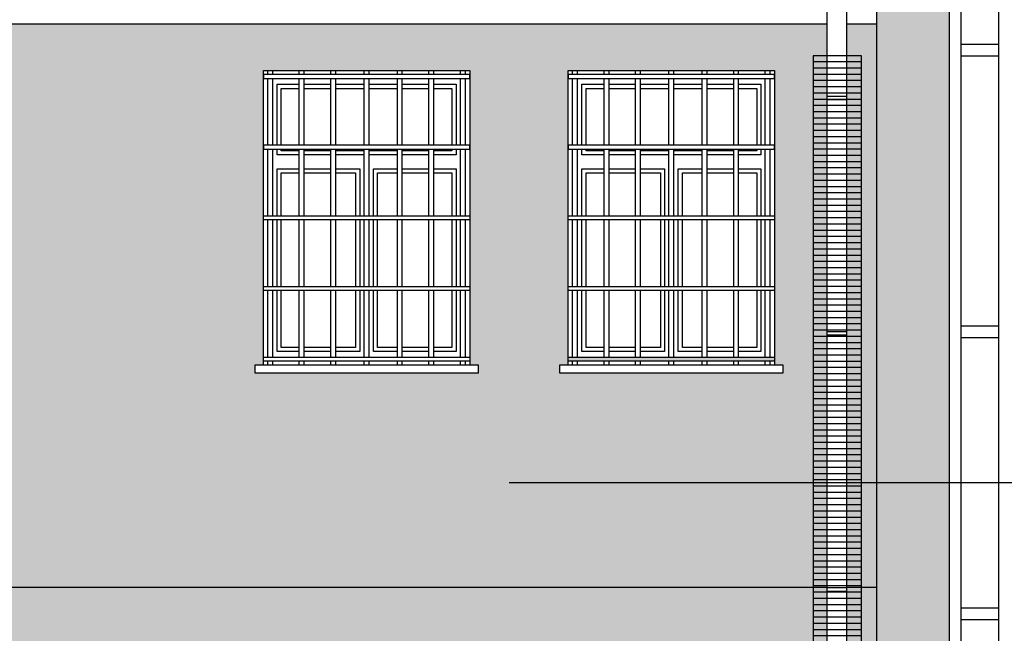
# Model space of a CAD drawing. Header units: millimetres. Extents: x 50026 to 146998, y 1038179 to 1573505.
# Tile 21 of 122: x 52964 to 53465, y 1046590 to 1046902. Entities that reach past the tile are written whole.
import ezdxf

# ---------------------------------------------------------------- set-up
doc = ezdxf.new("R2010")
doc.units = ezdxf.units.MM
doc.header["$LTSCALE"] = 0.025
doc.linetypes.add('CONTINU', pattern=[0])
for name, color, linetype in [('1', 7, 'Continuous'), ('NAPISY', 2, 'Continuous'), ('szrafy', 8, 'Continuous'), ('ściany', 5, 'Continuous')]:
    doc.layers.add(name, color=color, linetype=linetype)

# ---------------------------------------------------------------- blocks, each defined once
blk = doc.blocks.new('4')
at = {"layer": 'ściany'}
h = blk.add_hatch(color=254, dxfattribs=at)
h.dxf.hatch_style = 1
h.paths.add_polyline_path([(53437.23, 1047043.56), (53400.23, 1047043.56), (53400.23, 1045832.03), (53437.23, 1045832.03)])
h = blk.add_hatch(color=253, dxfattribs=at)
h.dxf.hatch_style = 1
h.paths.add_polyline_path([(53374.84, 1046899.86), (50772.62, 1046899.86), (50772.62, 1046876.35), (50800.23, 1046876.35), (50905.23, 1046876.35), (50905.23, 1046726.35), (50909.63, 1046726.35), (50909.63, 1046722.45), (50795.83, 1046722.45), (50795.83, 1046726.35), (50800.23, 1046726.35), (50800.23, 1046876.35), (50772.62, 1046876.35), (50772.62, 1046613.25), (53374.84, 1046613.25)])
h.paths.add_polyline_path([(52109.83, 1046726.35), (52114.23, 1046726.35), (52114.23, 1046876.35), (52219.23, 1046876.35), (52219.23, 1046726.35), (52223.63, 1046726.35), (52223.63, 1046722.45), (52109.83, 1046722.45)], flags=16)
h.paths.add_polyline_path([(52114.23, 1046730.41), (52219.23, 1046730.41), (52219.23, 1046728.44), (52114.23, 1046728.44)], flags=16)
h.paths.add_polyline_path([(51828.63, 1046726.35), (51828.63, 1046722.45), (51714.83, 1046722.45), (51714.83, 1046726.35), (51719.23, 1046726.35), (51719.23, 1046876.35), (51824.23, 1046876.35), (51824.23, 1046726.35)], flags=16)
h.paths.add_polyline_path([(51824.23, 1046730.41), (51824.23, 1046728.44), (51719.23, 1046728.44), (51719.23, 1046730.41)], flags=0)
h.paths.add_polyline_path([(52314.83, 1046726.35), (52319.23, 1046726.35), (52319.23, 1046876.35), (52424.23, 1046876.35), (52424.23, 1046726.35), (52428.63, 1046726.35), (52428.63, 1046722.45), (52314.83, 1046722.45)], flags=16)
h.paths.add_polyline_path([(52319.23, 1046730.41), (52424.23, 1046730.41), (52424.23, 1046728.44), (52319.23, 1046728.44)], flags=0)
h.paths.add_polyline_path([(51608.63, 1046726.35), (51608.63, 1046722.45), (51494.83, 1046722.45), (51494.83, 1046726.35), (51499.23, 1046726.35), (51499.23, 1046876.35), (51604.23, 1046876.35), (51604.23, 1046726.35)], flags=16)
h.paths.add_polyline_path([(51604.23, 1046730.41), (51604.23, 1046728.44), (51499.23, 1046728.44), (51499.23, 1046730.41)], flags=0)
h.paths.add_polyline_path([(52519.83, 1046726.35), (52524.23, 1046726.35), (52524.23, 1046876.35), (52629.23, 1046876.35), (52629.23, 1046726.35), (52633.63, 1046726.35), (52633.63, 1046722.45), (52519.83, 1046722.45)], flags=16)
h.paths.add_polyline_path([(52524.23, 1046730.41), (52629.23, 1046730.41), (52629.23, 1046728.44), (52524.23, 1046728.44)], flags=16)
h.paths.add_polyline_path([(51403.63, 1046726.35), (51403.63, 1046722.45), (51289.83, 1046722.45), (51289.83, 1046726.35), (51294.23, 1046726.35), (51294.23, 1046876.35), (51399.23, 1046876.35), (51399.23, 1046726.35)], flags=16)
h.paths.add_polyline_path([(51399.23, 1046730.41), (51399.23, 1046728.44), (51294.23, 1046728.44), (51294.23, 1046730.41)], flags=0)
h.paths.add_polyline_path([(52724.83, 1046726.35), (52729.23, 1046726.35), (52729.23, 1046876.35), (52834.23, 1046876.35), (52834.23, 1046726.35), (52838.63, 1046726.35), (52838.63, 1046722.45), (52724.83, 1046722.45)], flags=16)
h.paths.add_polyline_path([(52729.23, 1046730.41), (52834.23, 1046730.41), (52834.23, 1046728.44), (52729.23, 1046728.44)], flags=0)
h.paths.add_polyline_path([(51064.63, 1046726.35), (51064.63, 1046722.45), (50950.83, 1046722.45), (50950.83, 1046726.35), (50955.23, 1046726.35), (50955.23, 1046876.35), (51060.23, 1046876.35), (51060.23, 1046726.35)], flags=16)
h.paths.add_polyline_path([(51060.23, 1046730.41), (51060.23, 1046728.44), (50955.23, 1046728.44), (50955.23, 1046730.41)], flags=0)
h.paths.add_polyline_path([(53083.83, 1046726.35), (53088.23, 1046726.35), (53088.23, 1046876.35), (53193.23, 1046876.35), (53193.23, 1046726.35), (53197.63, 1046726.35), (53197.63, 1046722.45), (53083.83, 1046722.45)], flags=16)
h.paths.add_polyline_path([(53088.23, 1046730.41), (53193.23, 1046730.41), (53193.23, 1046728.44), (53088.23, 1046728.44)], flags=0)
h.paths.add_polyline_path([(53238.83, 1046726.35), (53243.23, 1046726.35), (53243.23, 1046876.35), (53348.23, 1046876.35), (53348.23, 1046726.35), (53352.63, 1046726.35), (53352.63, 1046722.45), (53238.83, 1046722.45)], flags=16)
h.paths.add_polyline_path([(53243.23, 1046730.41), (53348.23, 1046730.41), (53348.23, 1046728.44), (53243.23, 1046728.44)], flags=16)
h = blk.add_hatch(color=253, dxfattribs=at)
h.dxf.hatch_style = 1
h.paths.add_polyline_path([(53400.23, 1046899.86), (53384.84, 1046899.86), (53384.84, 1046613.25), (53400.23, 1046613.25)])
h.paths.add_polyline_path([(53400.23, 1046583.25), (53384.84, 1046583.25), (53384.84, 1046248.25), (53400.23, 1046248.25)])
h.paths.add_polyline_path([(53400.23, 1046218.25), (53384.84, 1046218.25), (53384.84, 1045832.03), (53400.23, 1045832.03)])
h = blk.add_hatch(color=254, dxfattribs=at)
h.dxf.hatch_style = 1
h.paths.add_polyline_path([(53374.84, 1046613.25), (50772.62, 1046613.25), (50772.62, 1046583.25), (53374.84, 1046583.25)])
h.paths.add_polyline_path([(53374.84, 1046248.25), (50772.62, 1046248.25), (50772.62, 1046218.25), (50955.23, 1046218.25), (50955.23, 1046081.35), (51060.23, 1046081.35), (51060.23, 1046218.25), (51294.23, 1046218.25), (51294.23, 1046081.35), (51399.23, 1046081.35), (51399.23, 1046218.25), (51499.23, 1046218.25), (51499.23, 1046083.48), (51604.23, 1046083.48), (51604.23, 1046218.25), (51719.23, 1046218.25), (51719.23, 1046081.35), (51824.23, 1046081.35), (51824.23, 1046218.25), (52114.23, 1046218.25), (52114.23, 1046081.35), (52219.23, 1046081.35), (52219.23, 1046218.25), (52319.23, 1046218.25), (52319.23, 1046081.35), (52424.23, 1046081.35), (52424.23, 1046218.25), (52524.23, 1046218.25), (52524.23, 1046081.35), (52629.23, 1046081.35), (52629.23, 1046218.25), (52729.23, 1046218.25), (52729.23, 1046081.35), (52834.23, 1046081.35), (52834.23, 1046218.25), (53088.23, 1046218.25), (53088.23, 1046081.35), (53193.23, 1046081.35), (53193.23, 1046218.25), (53243.23, 1046218.25), (53243.23, 1046081.35), (53348.23, 1046081.35), (53348.23, 1046218.25), (53374.84, 1046218.25)])
h.paths.add_polyline_path([(53400.23, 1046248.25), (53384.84, 1046248.25), (53384.84, 1046218.25), (53400.23, 1046218.25)])
h.paths.add_polyline_path([(53400.23, 1046613.25), (53384.84, 1046613.25), (53384.84, 1046583.25), (53400.23, 1046583.25)])
h.paths.add_polyline_path([(50762.62, 1046613.25), (50747.23, 1046613.25), (50747.23, 1046583.25), (50762.62, 1046583.25)])
h.paths.add_polyline_path([(50762.62, 1046248.25), (50747.23, 1046248.25), (50747.23, 1046218.25), (50762.62, 1046218.25)])

msp = doc.modelspace()

# ---------------------------------------------------------------- hatches: boundary and pattern name
at = {"layer": 'szrafy'}
h = msp.add_hatch(dxfattribs=at)
h.set_pattern_fill('LINE', color=1, style=0)
h.set_pattern_definition([(0, (2484.4792, -2990.034), (0, 3.175), [])])
h.paths.add_polyline_path([(53392.44001, 1046883.74921), (53367.79961, 1046883.74921), (53367.79961, 1046239.34049), (53392.44001, 1046239.34049)])

# ---------------------------------------------------------------- linework, layer by layer
at = {"layer": '1', "color": 7, "linetype": 'Continuous', "ltscale": 5}
for p, q in [((53374.83782, 1046922.56306), (53374.83782, 1045817.61619)), ((53384.83782, 1046922.56306), (53384.83782, 1045817.61619))]:
    msp.add_line(p, q, dxfattribs=at)
at = {"layer": '1', "color": 1, "linetype": 'CONTINU'}
for p, q in [((53374.83782, 1046863.2967), (53384.83782, 1046863.2967)), ((53374.83782, 1046861.50184), (53384.83782, 1046861.50184)), ((53374.83782, 1046743.58572), (53384.83782, 1046743.58572)), ((53374.83782, 1046741.79086), (53384.83782, 1046741.79086)), ((53374.83782, 1046613.18177), (53384.83782, 1046613.18177)), ((53374.83782, 1046611.38691), (53384.83782, 1046611.38691))]:
    msp.add_line(p, q, dxfattribs=at)
at = {"layer": 'NAPISY', "linetype": 'Continuous', "ltscale": 0.2}
msp.add_line((54083.37739, 1046666.54981), (53213.31824, 1046666.54981), dxfattribs=at)
at = {"layer": 'szrafy', "color": 7}
msp.add_lwpolyline([(53392.44001, 1046883.74921), (53367.79961, 1046883.74921), (53367.79961, 1046239.34049), (53392.44001, 1046239.34049)], close=True, dxfattribs=at)
at = {"layer": 'ściany', "color": 1}
for p, q in [((53437.228, 1046115.46637), (53437.228, 1047170.6571)), ((53443.17627, 1046121.41464), (53443.17627, 1047170.6571)), ((53462.08564, 1047170.6571), (53462.08564, 1046121.41464)), ((53443.17627, 1046889.75893), (53462.08564, 1046889.75893)), ((53443.17627, 1046883.81066), (53462.08564, 1046883.81066)), ((53443.17627, 1046746.33572), (53462.08564, 1046746.33572)), ((53443.17627, 1046740.38745), (53462.08564, 1046740.38745)), ((53443.17627, 1046602.9125), (53462.08564, 1046602.9125)), ((53443.17627, 1046596.96423), (53462.08564, 1046596.96423))]:
    msp.add_line(p, q, dxfattribs=at)
at = {"layer": 'ściany', "color": 2}
for p, q in [((53400.228, 1045774.81503), (53400.228, 1047043.56299)), ((53437.228, 1045774.81503), (53437.228, 1047043.56299)), ((53374.83782, 1046899.86299), (50772.61819, 1046899.86299)), ((53400.228, 1046899.86299), (53384.83782, 1046899.86299))]:
    msp.add_line(p, q, dxfattribs=at)
at = {"layer": 'ściany', "color": 7}
for p, q in [((53090.44274, 1046874.25633), (53090.44274, 1046876.34794)), ((53092.97594, 1046874.25633), (53092.97594, 1046876.34794)), ((53106.50011, 1046874.25633), (53106.50011, 1046876.34794)), ((53109.03332, 1046874.25633), (53109.03332, 1046876.34794)), ((53122.55749, 1046874.25633), (53122.55749, 1046876.34794)), ((53125.09069, 1046874.25633), (53125.09069, 1046876.34794)), ((53139.45242, 1046874.25633), (53139.45242, 1046876.34794)), ((53141.98562, 1046874.25633), (53141.98562, 1046876.34794)), ((53156.36531, 1046874.25633), (53156.36531, 1046876.34794)), ((53158.89851, 1046874.25633), (53158.89851, 1046876.34794)), ((53172.42269, 1046874.25633), (53172.42269, 1046876.34794)), ((53174.95589, 1046874.25633), (53174.95589, 1046876.34794)), ((53188.48006, 1046874.25633), (53188.48006, 1046876.34794)), ((53191.01327, 1046874.25633), (53191.01327, 1046876.34794)), ((53245.44274, 1046874.25633), (53245.44274, 1046876.34794)), ((53247.97594, 1046874.25633), (53247.97594, 1046876.34794)), ((53261.50011, 1046874.25633), (53261.50011, 1046876.34794)), ((53264.03332, 1046874.25633), (53264.03332, 1046876.34794)), ((53277.55749, 1046874.25633), (53277.55749, 1046876.34794)), ((53280.09069, 1046874.25633), (53280.09069, 1046876.34794)), ((53294.45242, 1046874.25633), (53294.45242, 1046876.34794)), ((53296.98562, 1046874.25633), (53296.98562, 1046876.34794)), ((53311.36531, 1046874.25633), (53311.36531, 1046876.34794)), ((53313.89851, 1046874.25633), (53313.89851, 1046876.34794)), ((53327.42269, 1046874.25633), (53327.42269, 1046876.34794)), ((53329.95589, 1046874.25633), (53329.95589, 1046876.34794)), ((53343.48006, 1046874.25633), (53343.48006, 1046876.34794)), ((53346.01327, 1046874.25633), (53346.01327, 1046876.34794)), ((53090.44274, 1046838.2939), (53090.44274, 1046872.28925)), ((53092.97594, 1046838.2939), (53092.97594, 1046872.28925)), ((53106.50011, 1046838.2939), (53106.50011, 1046872.28925)), ((53109.03332, 1046838.2939), (53109.03332, 1046872.28925)), ((53122.55749, 1046838.2939), (53122.55749, 1046872.28925)), ((53125.09069, 1046838.2939), (53125.09069, 1046872.28925)), ((53139.45242, 1046838.2939), (53139.45242, 1046872.28925)), ((53141.98562, 1046838.2939), (53141.98562, 1046872.28925)), ((53156.36531, 1046838.2939), (53156.36531, 1046872.28925)), ((53158.89851, 1046838.2939), (53158.89851, 1046872.28925)), ((53172.42269, 1046838.2939), (53172.42269, 1046872.28925)), ((53174.95589, 1046838.2939), (53174.95589, 1046872.28925)), ((53188.48006, 1046838.2939), (53188.48006, 1046872.28925)), ((53191.01327, 1046838.2939), (53191.01327, 1046872.28925)), ((53245.44274, 1046838.2939), (53245.44274, 1046872.28925)), ((53247.97594, 1046838.2939), (53247.97594, 1046872.28925)), ((53261.50011, 1046838.2939), (53261.50011, 1046872.28925)), ((53264.03332, 1046838.2939), (53264.03332, 1046872.28925)), ((53277.55749, 1046838.2939), (53277.55749, 1046872.28925)), ((53280.09069, 1046838.2939), (53280.09069, 1046872.28925)), ((53294.45242, 1046838.2939), (53294.45242, 1046872.28925)), ((53296.98562, 1046838.2939), (53296.98562, 1046872.28925)), ((53311.36531, 1046838.2939), (53311.36531, 1046872.28925)), ((53313.89851, 1046838.2939), (53313.89851, 1046872.28925)), ((53327.42269, 1046838.2939), (53327.42269, 1046872.28925)), ((53329.95589, 1046838.2939), (53329.95589, 1046872.28925)), ((53343.48006, 1046838.2939), (53343.48006, 1046872.28925)), ((53346.01327, 1046838.2939), (53346.01327, 1046872.28925)), ((53090.44274, 1046802.33148), (53090.44274, 1046836.32682)), ((53092.97594, 1046802.33148), (53092.97594, 1046836.32682)), ((53106.50011, 1046802.33148), (53106.50011, 1046836.32682)), ((53109.03332, 1046802.33148), (53109.03332, 1046836.32682)), ((53122.55749, 1046802.33148), (53122.55749, 1046836.32682)), ((53125.09069, 1046802.33148), (53125.09069, 1046836.32682)), ((53139.45242, 1046802.33148), (53139.45242, 1046836.32682)), ((53141.98562, 1046802.33148), (53141.98562, 1046836.32682)), ((53156.36531, 1046802.33148), (53156.36531, 1046836.32682)), ((53158.89851, 1046802.33148), (53158.89851, 1046836.32682)), ((53172.42269, 1046802.33148), (53172.42269, 1046836.32682)), ((53174.95589, 1046802.33148), (53174.95589, 1046836.32682)), ((53188.48006, 1046802.33148), (53188.48006, 1046836.32682)), ((53191.01327, 1046802.33148), (53191.01327, 1046836.32682)), ((53245.44274, 1046802.33148), (53245.44274, 1046836.32682)), ((53247.97594, 1046802.33148), (53247.97594, 1046836.32682)), ((53261.50011, 1046802.33148), (53261.50011, 1046836.32682)), ((53264.03332, 1046802.33148), (53264.03332, 1046836.32682)), ((53277.55749, 1046802.33148), (53277.55749, 1046836.32682)), ((53280.09069, 1046802.33148), (53280.09069, 1046836.32682)), ((53294.45242, 1046802.33148), (53294.45242, 1046836.32682)), ((53296.98562, 1046802.33148), (53296.98562, 1046836.32682)), ((53311.36531, 1046802.33148), (53311.36531, 1046836.32682)), ((53313.89851, 1046802.33148), (53313.89851, 1046836.32682)), ((53327.42269, 1046802.33148), (53327.42269, 1046836.32682)), ((53329.95589, 1046802.33148), (53329.95589, 1046836.32682)), ((53343.48006, 1046802.33148), (53343.48006, 1046836.32682)), ((53346.01327, 1046802.33148), (53346.01327, 1046836.32682)), ((53090.44274, 1046766.36906), (53090.44274, 1046800.3644)), ((53092.97594, 1046766.36906), (53092.97594, 1046800.3644)), ((53106.50011, 1046766.36906), (53106.50011, 1046800.3644)), ((53109.03332, 1046766.36906), (53109.03332, 1046800.3644)), ((53122.55749, 1046766.36906), (53122.55749, 1046800.3644)), ((53125.09069, 1046766.36906), (53125.09069, 1046800.3644)), ((53139.45242, 1046766.36906), (53139.45242, 1046800.3644)), ((53141.98562, 1046766.36906), (53141.98562, 1046800.3644)), ((53156.36531, 1046766.36906), (53156.36531, 1046800.3644)), ((53158.89851, 1046766.36906), (53158.89851, 1046800.3644)), ((53172.42269, 1046766.36906), (53172.42269, 1046800.3644)), ((53174.95589, 1046766.36906), (53174.95589, 1046800.3644)), ((53188.48006, 1046766.36906), (53188.48006, 1046800.3644)), ((53191.01327, 1046766.36906), (53191.01327, 1046800.3644)), ((53245.44274, 1046766.36906), (53245.44274, 1046800.3644)), ((53247.97594, 1046766.36906), (53247.97594, 1046800.3644)), ((53261.50011, 1046766.36906), (53261.50011, 1046800.3644)), ((53264.03332, 1046766.36906), (53264.03332, 1046800.3644)), ((53277.55749, 1046766.36906), (53277.55749, 1046800.3644)), ((53280.09069, 1046766.36906), (53280.09069, 1046800.3644)), ((53294.45242, 1046766.36906), (53294.45242, 1046800.3644)), ((53296.98562, 1046766.36906), (53296.98562, 1046800.3644)), ((53311.36531, 1046766.36906), (53311.36531, 1046800.3644)), ((53313.89851, 1046766.36906), (53313.89851, 1046800.3644)), ((53327.42269, 1046766.36906), (53327.42269, 1046800.3644)), ((53329.95589, 1046766.36906), (53329.95589, 1046800.3644)), ((53343.48006, 1046766.36906), (53343.48006, 1046800.3644)), ((53346.01327, 1046766.36906), (53346.01327, 1046800.3644)), ((53090.44274, 1046730.40663), (53090.44274, 1046764.40198)), ((53092.97594, 1046730.40663), (53092.97594, 1046764.40198)), ((53106.50011, 1046730.40663), (53106.50011, 1046764.40198)), ((53109.03332, 1046730.40663), (53109.03332, 1046764.40198)), ((53122.55749, 1046730.40663), (53122.55749, 1046764.40198)), ((53125.09069, 1046730.40663), (53125.09069, 1046764.40198)), ((53139.45242, 1046730.40663), (53139.45242, 1046764.40198)), ((53141.98562, 1046730.40663), (53141.98562, 1046764.40198)), ((53156.36531, 1046730.40663), (53156.36531, 1046764.40198)), ((53158.89851, 1046730.40663), (53158.89851, 1046764.40198)), ((53172.42269, 1046730.40663), (53172.42269, 1046764.40198)), ((53174.95589, 1046730.40663), (53174.95589, 1046764.40198)), ((53188.48006, 1046730.40663), (53188.48006, 1046764.40198)), ((53191.01327, 1046730.40663), (53191.01327, 1046764.40198)), ((53245.44274, 1046730.40663), (53245.44274, 1046764.40198)), ((53247.97594, 1046730.40663), (53247.97594, 1046764.40198)), ((53261.50011, 1046730.40663), (53261.50011, 1046764.40198)), ((53264.03332, 1046730.40663), (53264.03332, 1046764.40198)), ((53277.55749, 1046730.40663), (53277.55749, 1046764.40198)), ((53280.09069, 1046730.40663), (53280.09069, 1046764.40198)), ((53294.45242, 1046730.40663), (53294.45242, 1046764.40198)), ((53296.98562, 1046730.40663), (53296.98562, 1046764.40198)), ((53311.36531, 1046730.40663), (53311.36531, 1046764.40198)), ((53313.89851, 1046730.40663), (53313.89851, 1046764.40198)), ((53327.42269, 1046730.40663), (53327.42269, 1046764.40198)), ((53329.95589, 1046730.40663), (53329.95589, 1046764.40198)), ((53343.48006, 1046730.40663), (53343.48006, 1046764.40198)), ((53346.01327, 1046730.40663), (53346.01327, 1046764.40198)), ((53090.44274, 1046726.34794), (53090.44274, 1046728.43955)), ((53092.97594, 1046726.34794), (53092.97594, 1046728.43955)), ((53106.50011, 1046726.34794), (53106.50011, 1046728.43955)), ((53109.03332, 1046726.34794), (53109.03332, 1046728.43955)), ((53122.55749, 1046726.34794), (53122.55749, 1046728.43955)), ((53125.09069, 1046726.34794), (53125.09069, 1046728.43955)), ((53139.45242, 1046726.34794), (53139.45242, 1046728.43955)), ((53141.98562, 1046726.34794), (53141.98562, 1046728.43955)), ((53156.36531, 1046726.34794), (53156.36531, 1046728.43955)), ((53158.89851, 1046726.34794), (53158.89851, 1046728.43955)), ((53172.42269, 1046726.34794), (53172.42269, 1046728.43955)), ((53174.95589, 1046726.34794), (53174.95589, 1046728.43955)), ((53188.48006, 1046726.34794), (53188.48006, 1046728.43955)), ((53191.01327, 1046726.34794), (53191.01327, 1046728.43955)), ((53245.44274, 1046726.34794), (53245.44274, 1046728.43955)), ((53247.97594, 1046726.34794), (53247.97594, 1046728.43955)), ((53261.50011, 1046726.34794), (53261.50011, 1046728.43955)), ((53264.03332, 1046726.34794), (53264.03332, 1046728.43955)), ((53277.55749, 1046726.34794), (53277.55749, 1046728.43955)), ((53280.09069, 1046726.34794), (53280.09069, 1046728.43955)), ((53294.45242, 1046726.34794), (53294.45242, 1046728.43955)), ((53296.98562, 1046726.34794), (53296.98562, 1046728.43955)), ((53311.36531, 1046726.34794), (53311.36531, 1046728.43955)), ((53313.89851, 1046726.34794), (53313.89851, 1046728.43955)), ((53327.42269, 1046726.34794), (53327.42269, 1046728.43955)), ((53329.95589, 1046726.34794), (53329.95589, 1046728.43955)), ((53343.48006, 1046726.34794), (53343.48006, 1046728.43955)), ((53346.01327, 1046726.34794), (53346.01327, 1046728.43955)), ((53374.83782, 1046613.24601), (50772.61819, 1046613.24601)), ((53400.228, 1046613.24601), (53384.83782, 1046613.24601))]:
    msp.add_line(p, q, dxfattribs=at)
at = {"layer": 'ściany', "color": 2}
for points in [[(53088.228, 1046876.34794), (53193.228, 1046876.34794), (53193.228, 1046726.34794), (53088.228, 1046726.34794)], [(53243.228, 1046876.34794), (53348.228, 1046876.34794), (53348.228, 1046726.34794), (53243.228, 1046726.34794)]]:
    msp.add_lwpolyline(points, close=True, dxfattribs=at)
at = {"layer": 'ściany', "color": 7}
for points in [[(53193.228, 1046874.25633), (53088.228, 1046874.25633), (53088.228, 1046872.28925), (53193.228, 1046872.28925)], [(53348.228, 1046874.25633), (53243.228, 1046874.25633), (53243.228, 1046872.28925), (53348.228, 1046872.28925)], [(53193.228, 1046838.2939), (53088.228, 1046838.2939), (53088.228, 1046836.32682), (53193.228, 1046836.32682)], [(53348.228, 1046838.2939), (53243.228, 1046838.2939), (53243.228, 1046836.32682), (53348.228, 1046836.32682)], [(53193.228, 1046800.3644), (53088.228, 1046800.3644), (53088.228, 1046802.33148), (53193.228, 1046802.33148)], [(53348.228, 1046800.3644), (53243.228, 1046800.3644), (53243.228, 1046802.33148), (53348.228, 1046802.33148)], [(53193.228, 1046764.40198), (53088.228, 1046764.40198), (53088.228, 1046766.36906), (53193.228, 1046766.36906)], [(53348.228, 1046764.40198), (53243.228, 1046764.40198), (53243.228, 1046766.36906), (53348.228, 1046766.36906)], [(53193.228, 1046728.43955), (53088.228, 1046728.43955), (53088.228, 1046730.40663), (53193.228, 1046730.40663)], [(53348.228, 1046728.43955), (53243.228, 1046728.43955), (53243.228, 1046730.40663), (53348.228, 1046730.40663)], [(53197.63083, 1046726.34794), (53083.82518, 1046726.34794), (53083.82518, 1046722.45267), (53197.63083, 1046722.45267)], [(53352.63083, 1046726.34794), (53238.82518, 1046726.34794), (53238.82518, 1046722.45267), (53352.63083, 1046722.45267)]]:
    msp.add_lwpolyline(points, close=True, dxfattribs=at)
for points in [[(53095.228, 1046838.2939), (53095.228, 1046869.34794), (53106.50011, 1046869.34794)], [(53095.228, 1046838.2939), (53095.228, 1046869.34794), (53106.50011, 1046869.34794)], [(53109.03332, 1046869.34794), (53122.55749, 1046869.34794)], [(53109.03332, 1046869.34794), (53122.55749, 1046869.34794)], [(53125.09069, 1046869.34794), (53139.45242, 1046869.34794)], [(53125.09069, 1046869.34794), (53139.45242, 1046869.34794)], [(53141.98562, 1046869.34794), (53156.36531, 1046869.34794)], [(53141.98562, 1046869.34794), (53156.36531, 1046869.34794)], [(53158.89851, 1046869.34794), (53172.42269, 1046869.34794)], [(53158.89851, 1046869.34794), (53172.42269, 1046869.34794)], [(53174.95589, 1046869.34794), (53186.228, 1046869.34794), (53186.228, 1046838.2939)], [(53174.95589, 1046869.34794), (53186.228, 1046869.34794), (53186.228, 1046838.2939)], [(53250.228, 1046838.2939), (53250.228, 1046869.34794), (53261.50011, 1046869.34794)], [(53250.228, 1046838.2939), (53250.228, 1046869.34794), (53261.50011, 1046869.34794)], [(53264.03332, 1046869.34794), (53277.55749, 1046869.34794)], [(53264.03332, 1046869.34794), (53277.55749, 1046869.34794)], [(53280.09069, 1046869.34794), (53294.45242, 1046869.34794)], [(53280.09069, 1046869.34794), (53294.45242, 1046869.34794)], [(53296.98562, 1046869.34794), (53311.36531, 1046869.34794)], [(53296.98562, 1046869.34794), (53311.36531, 1046869.34794)], [(53313.89851, 1046869.34794), (53327.42269, 1046869.34794)], [(53313.89851, 1046869.34794), (53327.42269, 1046869.34794)], [(53329.95589, 1046869.34794), (53341.228, 1046869.34794), (53341.228, 1046838.2939)], [(53329.95589, 1046869.34794), (53341.228, 1046869.34794), (53341.228, 1046838.2939)], [(53095.228, 1046833.35875), (53095.228, 1046836.32682)], [(53106.50011, 1046833.35875), (53095.228, 1046833.35875), (53095.228, 1046836.32682)], [(53186.228, 1046836.32682), (53186.228, 1046833.35875), (53174.95589, 1046833.35875)], [(53186.228, 1046836.32682), (53186.228, 1046833.35875)], [(53250.228, 1046833.35875), (53250.228, 1046836.32682)], [(53261.50011, 1046833.35875), (53250.228, 1046833.35875), (53250.228, 1046836.32682)], [(53341.228, 1046836.32682), (53341.228, 1046833.35875), (53329.95589, 1046833.35875)], [(53341.228, 1046836.32682), (53341.228, 1046833.35875)], [(53122.55749, 1046833.35875), (53109.03332, 1046833.35875)], [(53139.45242, 1046833.35875), (53125.09069, 1046833.35875)], [(53156.36531, 1046833.35875), (53141.98562, 1046833.35875)], [(53172.42269, 1046833.35875), (53158.89851, 1046833.35875)], [(53277.55749, 1046833.35875), (53264.03332, 1046833.35875)], [(53294.45242, 1046833.35875), (53280.09069, 1046833.35875)], [(53311.36531, 1046833.35875), (53296.98562, 1046833.35875)], [(53327.42269, 1046833.35875), (53313.89851, 1046833.35875)], [(53095.228, 1046802.33148), (53095.228, 1046826.35875)], [(53095.228, 1046802.33148), (53095.228, 1046826.35875), (53106.50011, 1046826.35875)], [(53109.03332, 1046826.35875), (53122.55749, 1046826.35875)], [(53125.09069, 1046826.35875), (53137.228, 1046826.35875), (53137.228, 1046802.33148)], [(53144.228, 1046802.33148), (53144.228, 1046826.35875), (53156.36531, 1046826.35875)], [(53158.89851, 1046826.35875), (53172.42269, 1046826.35875)], [(53174.95589, 1046826.35875), (53186.228, 1046826.35875), (53186.228, 1046802.33148)], [(53186.228, 1046826.35875), (53186.228, 1046802.33148)], [(53250.228, 1046802.33148), (53250.228, 1046826.35875)], [(53250.228, 1046802.33148), (53250.228, 1046826.35875), (53261.50011, 1046826.35875)], [(53264.03332, 1046826.35875), (53277.55749, 1046826.35875)], [(53280.09069, 1046826.35875), (53292.228, 1046826.35875), (53292.228, 1046802.33148)], [(53299.228, 1046802.33148), (53299.228, 1046826.35875), (53311.36531, 1046826.35875)], [(53313.89851, 1046826.35875), (53327.42269, 1046826.35875)], [(53329.95589, 1046826.35875), (53341.228, 1046826.35875), (53341.228, 1046802.33148)], [(53341.228, 1046826.35875), (53341.228, 1046802.33148)], [(53095.228, 1046766.36906), (53095.228, 1046800.3644)], [(53095.228, 1046766.36906), (53095.228, 1046800.3644)], [(53137.228, 1046800.3644), (53137.228, 1046766.36906)], [(53144.228, 1046766.36906), (53144.228, 1046800.3644)], [(53186.228, 1046800.3644), (53186.228, 1046766.36906)], [(53186.228, 1046800.3644), (53186.228, 1046766.36906)], [(53250.228, 1046766.36906), (53250.228, 1046800.3644)], [(53250.228, 1046766.36906), (53250.228, 1046800.3644)], [(53292.228, 1046800.3644), (53292.228, 1046766.36906)], [(53299.228, 1046766.36906), (53299.228, 1046800.3644)], [(53341.228, 1046800.3644), (53341.228, 1046766.36906)], [(53341.228, 1046800.3644), (53341.228, 1046766.36906)], [(53106.50011, 1046733.34794), (53095.228, 1046733.34794), (53095.228, 1046764.40198)], [(53106.50011, 1046733.34794), (53095.228, 1046733.34794), (53095.228, 1046764.40198)], [(53137.228, 1046764.40198), (53137.228, 1046733.34794), (53125.09069, 1046733.34794)], [(53156.36531, 1046733.34794), (53144.228, 1046733.34794), (53144.228, 1046764.40198)], [(53186.228, 1046764.40198), (53186.228, 1046733.34794), (53174.95589, 1046733.34794)], [(53186.228, 1046764.40198), (53186.228, 1046733.34794), (53174.95589, 1046733.34794)], [(53261.50011, 1046733.34794), (53250.228, 1046733.34794), (53250.228, 1046764.40198)], [(53261.50011, 1046733.34794), (53250.228, 1046733.34794), (53250.228, 1046764.40198)], [(53292.228, 1046764.40198), (53292.228, 1046733.34794), (53280.09069, 1046733.34794)], [(53311.36531, 1046733.34794), (53299.228, 1046733.34794), (53299.228, 1046764.40198)], [(53341.228, 1046764.40198), (53341.228, 1046733.34794), (53329.95589, 1046733.34794)], [(53341.228, 1046764.40198), (53341.228, 1046733.34794), (53329.95589, 1046733.34794)], [(53122.55749, 1046733.34794), (53109.03332, 1046733.34794)], [(53122.55749, 1046733.34794), (53109.03332, 1046733.34794)], [(53137.228, 1046733.34794), (53125.09069, 1046733.34794)], [(53156.36531, 1046733.34794), (53144.228, 1046733.34794)], [(53172.42269, 1046733.34794), (53158.89851, 1046733.34794)], [(53172.42269, 1046733.34794), (53158.89851, 1046733.34794)], [(53277.55749, 1046733.34794), (53264.03332, 1046733.34794)], [(53277.55749, 1046733.34794), (53264.03332, 1046733.34794)], [(53292.228, 1046733.34794), (53280.09069, 1046733.34794)], [(53311.36531, 1046733.34794), (53299.228, 1046733.34794)], [(53327.42269, 1046733.34794), (53313.89851, 1046733.34794)], [(53327.42269, 1046733.34794), (53313.89851, 1046733.34794)]]:
    msp.add_lwpolyline(points, dxfattribs=at)
at = {"layer": 'ściany', "color": 1}
for points in [[(53097.31962, 1046838.2939), (53097.31962, 1046867.25632), (53106.50011, 1046867.25632)], [(53109.03332, 1046867.25632), (53122.55749, 1046867.25632)], [(53125.09069, 1046867.25632), (53139.45242, 1046867.25632)], [(53141.98562, 1046867.25632), (53156.36531, 1046867.25632)], [(53158.89851, 1046867.25632), (53172.42269, 1046867.25632)], [(53174.95589, 1046867.25632), (53184.13638, 1046867.25632), (53184.13638, 1046838.2939)], [(53252.31962, 1046838.2939), (53252.31962, 1046867.25632), (53261.50011, 1046867.25632)], [(53264.03332, 1046867.25632), (53277.55749, 1046867.25632)], [(53280.09069, 1046867.25632), (53294.45242, 1046867.25632)], [(53296.98562, 1046867.25632), (53311.36531, 1046867.25632)], [(53313.89851, 1046867.25632), (53327.42269, 1046867.25632)], [(53329.95589, 1046867.25632), (53339.13638, 1046867.25632), (53339.13638, 1046838.2939)], [(53106.50011, 1046835.45037), (53097.31962, 1046835.45037), (53097.31962, 1046836.32682)], [(53122.55749, 1046835.45037), (53109.03332, 1046835.45037)], [(53139.45242, 1046835.45037), (53125.09069, 1046835.45037)], [(53156.36531, 1046835.45037), (53141.98562, 1046835.45037)], [(53172.42269, 1046835.45037), (53158.89851, 1046835.45037)], [(53184.13638, 1046836.32682), (53184.13638, 1046835.45037), (53174.95589, 1046835.45037)], [(53261.50011, 1046835.45037), (53252.31962, 1046835.45037), (53252.31962, 1046836.32682)], [(53277.55749, 1046835.45037), (53264.03332, 1046835.45037)], [(53294.45242, 1046835.45037), (53280.09069, 1046835.45037)], [(53311.36531, 1046835.45037), (53296.98562, 1046835.45037)], [(53327.42269, 1046835.45037), (53313.89851, 1046835.45037)], [(53339.13638, 1046836.32682), (53339.13638, 1046835.45037), (53329.95589, 1046835.45037)], [(53097.31962, 1046802.33148), (53097.31962, 1046824.26713), (53106.50011, 1046824.26713)], [(53109.03332, 1046824.26713), (53122.55749, 1046824.26713)], [(53125.09069, 1046824.26713), (53135.13638, 1046824.26713), (53135.13638, 1046802.33148)], [(53146.31962, 1046802.33148), (53146.31962, 1046824.26713), (53156.36531, 1046824.26713)], [(53158.89851, 1046824.26713), (53172.42269, 1046824.26713)], [(53174.95589, 1046824.26713), (53184.13638, 1046824.26713), (53184.13638, 1046802.33148)], [(53252.31962, 1046802.33148), (53252.31962, 1046824.26713), (53261.50011, 1046824.26713)], [(53264.03332, 1046824.26713), (53277.55749, 1046824.26713)], [(53280.09069, 1046824.26713), (53290.13638, 1046824.26713), (53290.13638, 1046802.33148)], [(53301.31962, 1046802.33148), (53301.31962, 1046824.26713), (53311.36531, 1046824.26713)], [(53313.89851, 1046824.26713), (53327.42269, 1046824.26713)], [(53329.95589, 1046824.26713), (53339.13638, 1046824.26713), (53339.13638, 1046802.33148)], [(53097.31962, 1046766.36906), (53097.31962, 1046800.3644)], [(53135.13638, 1046800.3644), (53135.13638, 1046766.36906)], [(53146.31962, 1046766.36906), (53146.31962, 1046800.3644)], [(53184.13638, 1046800.3644), (53184.13638, 1046766.36906)], [(53252.31962, 1046766.36906), (53252.31962, 1046800.3644)], [(53290.13638, 1046800.3644), (53290.13638, 1046766.36906)], [(53301.31962, 1046766.36906), (53301.31962, 1046800.3644)], [(53339.13638, 1046800.3644), (53339.13638, 1046766.36906)], [(53106.50011, 1046735.43956), (53097.31962, 1046735.43956), (53097.31962, 1046764.40198)], [(53135.13638, 1046764.40198), (53135.13638, 1046735.43956), (53125.09069, 1046735.43956)], [(53156.36531, 1046735.43956), (53146.31962, 1046735.43956), (53146.31962, 1046764.40198)], [(53184.13638, 1046764.40198), (53184.13638, 1046735.43956), (53174.95589, 1046735.43956)], [(53261.50011, 1046735.43956), (53252.31962, 1046735.43956), (53252.31962, 1046764.40198)], [(53290.13638, 1046764.40198), (53290.13638, 1046735.43956), (53280.09069, 1046735.43956)], [(53311.36531, 1046735.43956), (53301.31962, 1046735.43956), (53301.31962, 1046764.40198)], [(53339.13638, 1046764.40198), (53339.13638, 1046735.43956), (53329.95589, 1046735.43956)], [(53122.55749, 1046735.43956), (53109.03332, 1046735.43956)], [(53172.42269, 1046735.43956), (53158.89851, 1046735.43956)], [(53277.55749, 1046735.43956), (53264.03332, 1046735.43956)], [(53327.42269, 1046735.43956), (53313.89851, 1046735.43956)]]:
    msp.add_lwpolyline(points, dxfattribs=at)

# ---------------------------------------------------------------- block references
at = {"layer": 'szrafy', "color": 24}
msp.add_blockref('4', (0, 0), dxfattribs=at)

doc.saveas('drawing.dxf')
